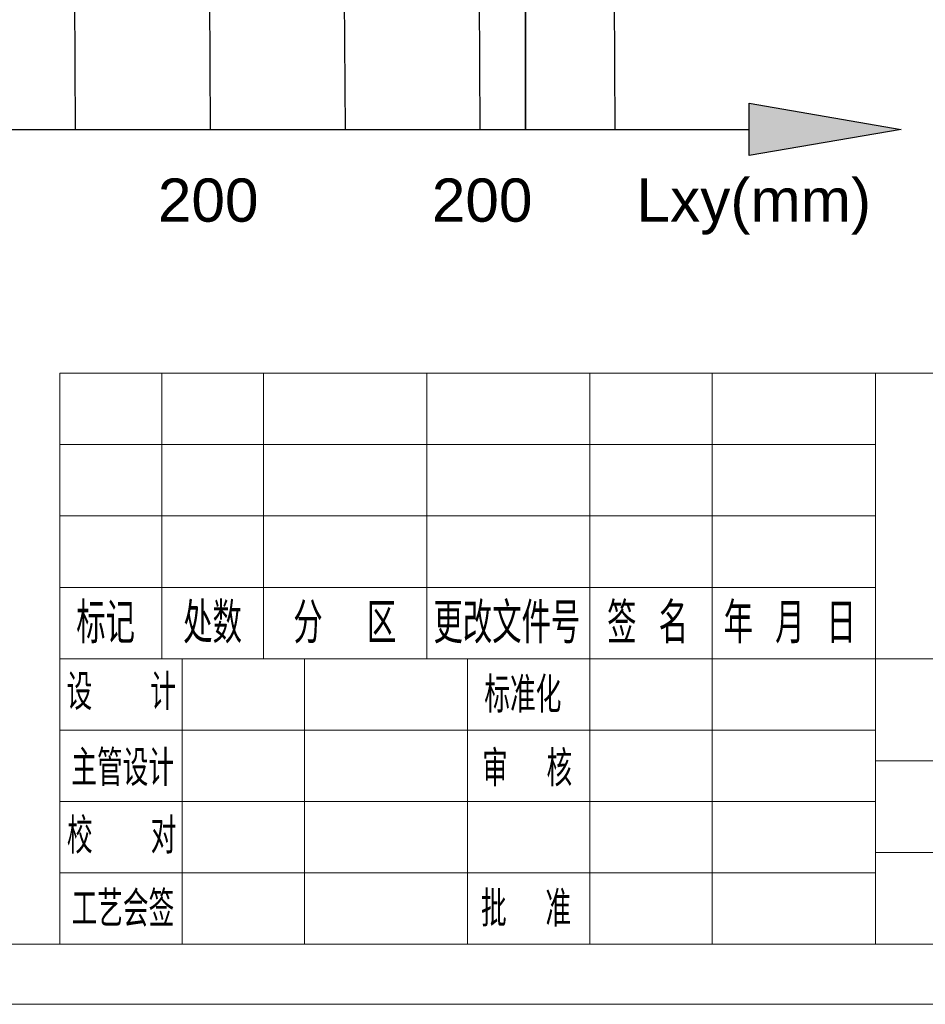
# Model space of a CAD drawing. Header units: millimetres. Extents: x -8713 to 3261, y -18743 to -8704.
# Tile 124 of 154: x 2842 to 3038, y -18743 to -18530. Entities that reach past the tile are written whole.
import ezdxf
from ezdxf.enums import TextEntityAlignment as Align

# ---------------------------------------------------------------- set-up
doc = ezdxf.new("R2010")
doc.units = ezdxf.units.MM
doc.header["$LTSCALE"] = 10
doc.layers.get('Defpoints').update_dxf_attribs({"true_color": 0x5e5e5e})
for name, color, linetype, lineweight in [('1轮廓实线层', 7, 'Continuous', 18), ('2细线层', 4, 'Continuous', 13), ('6文字层', 3, 'Continuous', 13), ('L2', 6, 'Continuous', 13), ('图框层', 7, 'Continuous', 18)]:
    doc.layers.add(name, color=color, linetype=linetype, lineweight=lineweight)
doc.layers.add('剖面线层', color=7, linetype='Continuous')
doc.styles.add('PC_TEXTSTYLE', font='ISOCP.SHX', dxfattribs={"width": 0.707, "bigfont": 'GBCBIG.SHX'})
doc.styles.add('SLDTEXTSTYLE0', font='txt', dxfattribs={"bigfont": 'bigfont'})
doc.styles.add('标准汉字', font='gbenor.shx', dxfattribs={"bigfont": 'gbcbig.shx'})

# ---------------------------------------------------------------- blocks, each defined once
blk = doc.blocks.new('ZwmFrameMain_3_A4^_^无分区图框^_^landscape')
at = {"layer": '1轮廓实线层'}
blk.add_line((0, 0), (267, 0), dxfattribs=at)
at = {"layer": '2细线层'}
blk.add_line((-25, -5), (272, -5), dxfattribs=at)
blk = doc.blocks.new('ZwmFrameMain_3_横向标题栏')
at = {"layer": '1轮廓实线层'}
for p, q in [((-153, 47.6), (0, 47.6)), ((-153, 0), (-153, 47.6))]:
    blk.add_line(p, q, dxfattribs=at)
at = {"layer": '2细线层', "color": 6, "linetype": 'Continuous'}
for p, q in [((-144.5, 23.8), (-144.5, 47.6)), ((-136, 23.8), (-136, 47.6)), ((-122.4, 23.8), (-122.4, 47.6)), ((-108.8, 0), (-108.8, 47.6)), ((-108.8, 23.8), (-108.8, 47.6)), ((-98.6, 0), (-98.6, 47.6)), ((-85, 0), (-85, 47.6)), ((-153, 41.65), (-85, 41.65)), ((-153, 35.7), (-85, 35.7)), ((-153, 29.75), (-85, 29.75)), ((-153, 23.8), (-42.5, 23.8)), ((-142.8, 0), (-142.8, 23.8)), ((-132.6, 0), (-132.6, 23.8)), ((-153, 17.85), (-85, 17.85)), ((-85, 15.3), (0, 15.3)), ((-153, 11.9), (-85, 11.9)), ((-85, 7.65), (-42.5, 7.65)), ((-153, 5.95), (-85, 5.95))]:
    blk.add_line(p, q, dxfattribs=at)
at = {"layer": 'L2', "linetype": 'Continuous'}
blk.add_line((-119, 0), (-119, 23.8), dxfattribs=at)
at = {"layer": '6文字层', "color": 6, "attachment_point": 5, "style": '标准汉字'}
for s, insert, char_height, width in [('标记', (-149.173, 26.774), 3.4, 9.9025), ('处数', (-140.261, 26.774), 3.4, 9.7325), ('分  区', (-129.236, 26.774), 3.4, 16.28964), ('更改文件号', (-115.719, 26.774), 3.4, 24.905), ('签 名', (-103.988, 26.774), 3.4, 12.62857), ('年 月 日', (-92.13, 26.774), 3.4, 20.36964), ('设   计', (-147.871, 21.019), 2.975, 17.04781), ('标准化', (-114.39, 20.78), 2.975, 13.16437), ('主管设计', (-147.75, 14.684), 2.975, 17.18062), ('审  核', (-114.028, 14.646), 2.975, 13.99312), ('校   对', (-147.838, 9.044), 2.975, 17.27094), ('工艺会签', (-147.734, 2.948), 2.975, 17.255), ('批  准', (-114.126, 2.946), 2.975, 14.10469)]:
    blk.add_mtext(s, dxfattribs=dict(at, insert=insert, char_height=char_height, width=width))
at = {"layer": '6文字层', "color": 4, "style": 'PC_TEXTSTYLE', "flags": 8}
for tag, height, width, p, p2 in [('产品名称或材料标记', 4.5, 0.911854, (-77.254, 33.471), (-50.597, 33.471)), ('图样名称', 5, 2.846512, (-41.5, 21.712), (-1, 21.712)), ('图样代号', 5, 2.86875, (-41.5, 5.64), (-1, 5.64))]:
    blk.add_attdef(tag, text='', height=height, dxfattribs=dict(at, width=width)).set_placement(p, p2, align=Align.FIT)
at = {"layer": '6文字层', "color": 6, "style": 'PC_TEXTSTYLE', "width": 9.241641, "flags": 8}
blk.add_attdef('设计', text='', height=2.125, rotation=359.57685, dxfattribs=at).set_placement((-141.746, 19.988), (-133.891, 19.93), align=Align.FIT)
at = {"layer": '6文字层', "color": 6, "style": 'PC_TEXTSTYLE', "flags": 8}
for tag, height, width, p, p2 in [('审核', 2.125, 2.542374, (-141.61, 14.158), (-134.042, 14.158)), ('重量', 3.5, 1.685865, (-61.9, 10.099), (-53.7, 10.099)), ('比例', 3.5, 1.699352, (-51.7, 9.951), (-43.5, 9.951))]:
    blk.add_attdef(tag, text='', height=height, dxfattribs=dict(at, width=width)).set_placement(p, p2, align=Align.FIT)
blk = doc.blocks.new('*U163')
blk.add_line((-0.65, 117), (0.65, -117))
blk = doc.blocks.new('*U164')
at = {"layer": 'Defpoints', "color": 0, "linetype": 'ByBlock', "lineweight": -2, "transparency": 16777216}
for p in [(58.5, 0), (87.75, 0), (117, 0), (146.25, 0), (175.5, 0)]:
    blk.add_blockref('*U163', p, dxfattribs=at)

msp = doc.modelspace()

# ---------------------------------------------------------------- hatches: boundary and pattern name
h = msp.add_hatch(color=256)
h.dxf.hatch_style = 1
h.paths.add_polyline_path([(3000.04, -18547.8), (3000.04, -18559.14), (3033.04, -18553.47)])

# ---------------------------------------------------------------- linework, layer by layer
at = {"lineweight": 35}
msp.add_line((2951.6, -18553.47), (2951.6, -18380.09), dxfattribs=at)
msp.add_line((2766.04, -18553.47), (3000.04, -18553.47))
msp.add_lwpolyline([(3033.04, -18553.47), (3000.04, -18559.14), (3000.04, -18547.8)], close=True)

# ---------------------------------------------------------------- block references
at = {"layer": 'Defpoints', "color": 32, "true_color": 0xcd6928}
msp.add_blockref('*U164', (2794.8, -18436.47), dxfattribs=at)
at = {"layer": '图框层', "xscale": 2.6, "yscale": 2.6, "zscale": 2.6}
for name, p in [('ZwmFrameMain_3_A4^_^无分区图框^_^landscape', (2554.21, -18730.04)), ('ZwmFrameMain_3_横向标题栏', (3248.41, -18730.04))]:
    msp.add_blockref(name, p, dxfattribs=at)

# ---------------------------------------------------------------- texts
at = {"layer": '剖面线层', "char_height": 9.36, "attachment_point": 2, "style": 'SLDTEXTSTYLE0'}
for s, insert in [('{\\fArial|b0|i0|c134|p34;\\C3;200}', (2882.79, -18564.09)), ('{\\fArial|b0|i0|c134|p34;\\C3;200}', (2942.17, -18564.09)), ('{\\fArial|b0|i0|c134|p34;\\C3;Lxy(mm)}', (3001.06, -18564.09))]:
    msp.add_mtext(s, dxfattribs=dict(at, insert=insert))

doc.saveas('drawing.dxf')
